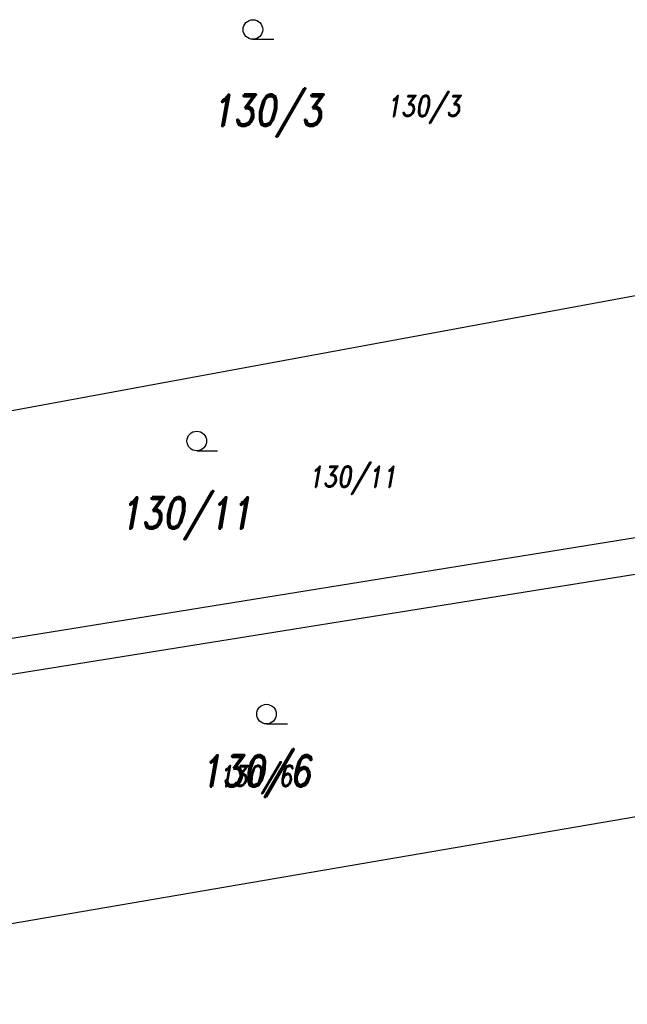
# Model space of a CAD drawing. Header units: feet. Extents: x -783217 to -782936, y -1044805 to -1043930.
# Tile 68 of 81: x -783038 to -783015, y -1044279 to -1044242. Entities that reach past the tile are written whole.
import ezdxf
from ezdxf.enums import TextEntityAlignment as Align

# ---------------------------------------------------------------- set-up
doc = ezdxf.new("R2010")
doc.units = ezdxf.units.FT
doc.header["$MEASUREMENT"] = 0
doc.layers.add('KN_hranice pozemků', color=140, linetype='Continuous', lineweight=30)
for name, color, linetype in [('KN_POZEMKY 500', 140, 'Continuous'), ('KN_značky kultur', 7, 'Continuous'), ('KN_čísla pozemků', 140, 'Continuous')]:
    doc.layers.add(name, color=color, linetype=linetype)
doc.styles.add('RomanD', font='romand.shx', dxfattribs={"width": 0.7, "oblique": 10})

# ---------------------------------------------------------------- blocks, each defined once
blk = doc.blocks.new('3.04')
at = {"layer": 'KN_značky kultur', "linetype": 'Continuous'}
blk.add_line((0, 0), (1.6, 0), dxfattribs=at)
blk.add_circle((0, 0.75), 0.75, dxfattribs=at)

msp = doc.modelspace()

# ---------------------------------------------------------------- linework, layer by layer
at = {"layer": 'KN_hranice pozemků', "linetype": 'Continuous'}
for p, q in [((-783045.92, -1044258.04), (-783008.34, -1044251.11)), ((-783047.42, -1044266.83), (-783007.66, -1044260.42)), ((-783007.56, -1044261.82), (-783047.27, -1044268.19)), ((-783013.65, -1044272.07), (-783056.57, -1044279.43))]:
    msp.add_line(p, q, dxfattribs=at)

# ---------------------------------------------------------------- block references
at = {"layer": 'KN_značky kultur', "linetype": 'Continuous', "xscale": 0.5, "yscale": 0.5}
for p in [(-783029.34, -1044242.47), (-783031.49, -1044258.23), (-783028.82, -1044268.69)]:
    msp.add_blockref('3.04', p, dxfattribs=at)

# ---------------------------------------------------------------- texts
at = {"layer": 'KN_POZEMKY 500', "linetype": 'Continuous', "style": 'RomanD', "oblique": 10, "width": 0.8}
for s, p in [('130/3', (-783028.8, -1044245.79)), ('130/11', (-783031.91, -1044261.21)), ('130/6', (-783029.24, -1044271.09))]:
    msp.add_text(s, height=1.2, dxfattribs=at).set_placement(p, align=Align.CENTER)
at = {"layer": 'KN_čísla pozemků', "linetype": 'Continuous', "style": 'RomanD', "oblique": 10, "width": 0.8}
for s, p in [('130/3', (-783022.817, -1044245.422)), ('130/11', (-783025.534, -1044259.623)), ('130/6', (-783029.24, -1044271.09))]:
    msp.add_text(s, height=0.8, dxfattribs=at).set_placement(p, align=Align.CENTER)

doc.saveas('drawing.dxf')
